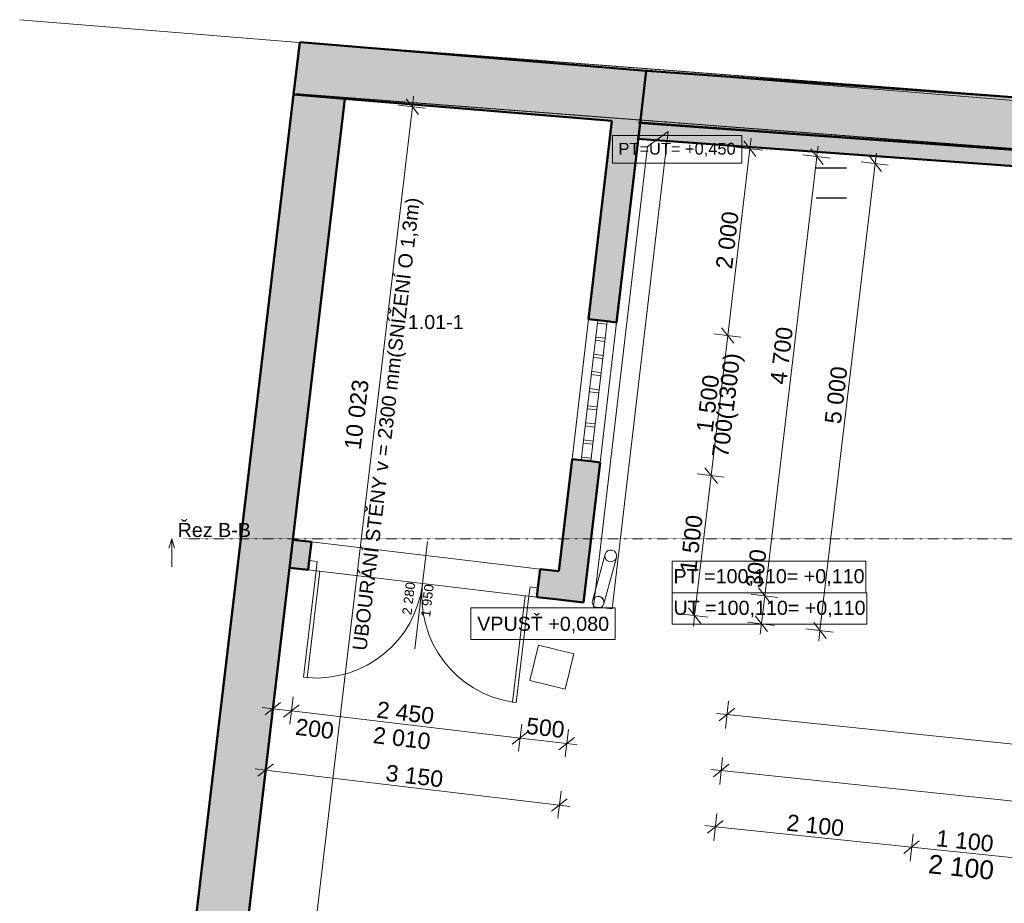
# Model space of a CAD drawing. Header units: millimetres. Extents: x -27561 to 3863, y -4271 to 20179.
# Tile 2 of 14: x -27561 to -17082, y 10676 to 20074. Entities that reach past the tile are written whole.
import ezdxf

# ---------------------------------------------------------------- set-up
doc = ezdxf.new("R2010")
doc.units = ezdxf.units.MM
doc.header["$MEASUREMENT"] = 0
doc.linetypes.add('Čerchovaná M', pattern=[4.5, 2.5, -0.85, 0.3, -0.85])
doc.linetypes.add('Čerchovaná S', pattern=[3.5, 1.5, -0.85, 0.3, -0.85])
for name, color, linetype in [('5._POHLED ZÁPADNÍ_2_2D prvky - obecné', 7, 'Continuous'), ('5._POHLED ZÁPADNÍ_2_Anotace - SP', 7, 'Continuous'), ('5._POHLED ZÁPADNÍ_2_Bourané_3D prvky fasada stavajici', 7, 'Continuous'), ('5._POHLED ZÁPADNÍ_2_Bourané_Konstrukce - krov', 7, 'Continuous'), ('5._POHLED ZÁPADNÍ_2_Bourané_Konstrukce - nosné', 7, 'Continuous'), ('5._POHLED ZÁPADNÍ_2_Bourané_Kóty - SP', 7, 'Continuous'), ('5._POHLED ZÁPADNÍ_2_Bourané_Otvory – Dveře', 7, 'Continuous'), ('5._POHLED ZÁPADNÍ_2_Bourané_Otvory – Okna', 7, 'Continuous'), ('5._POHLED ZÁPADNÍ_2_Bourané_Otvory – Značky dveří', 7, 'Continuous'), ('5._POHLED ZÁPADNÍ_2_Bourané_Výplně – Řezové', 7, 'Continuous'), ('5._POHLED ZÁPADNÍ_2_Konstrukce - nosné', 7, 'Continuous'), ('5._POHLED ZÁPADNÍ_2_Kóty - SP', 7, 'Continuous'), ('5._POHLED ZÁPADNÍ_2_Otvory – Značky dveří', 7, 'Continuous'), ('5._POHLED ZÁPADNÍ_2_Výplně – Řezové', 7, 'Continuous'), ('5._POHLED ZÁPADNÍ_2_Značky - řezy', 7, 'Continuous'), ('5._POHLED ZÁPADNÍ_2_Zóny', 7, 'Continuous')]:
    doc.layers.add(name, color=color, linetype=linetype)
doc.styles.add('GENEROVANÝ_STYL_1', font='txt')
doc.styles.add('GENEROVANÝ_STYL_2', font='txt')

msp = doc.modelspace()

# ---------------------------------------------------------------- hatches: boundary and pattern name
at = {"layer": '5._POHLED ZÁPADNÍ_2_Bourané_Výplně – Řezové', "linetype": 'Continuous', "lineweight": 0, "true_color": 0xd8d8cb}
for points in [[(-21258, 18997), (-21507, 16890), (-21209, 16855), (-20959, 18972)], [(-21824, 14207), (-21526, 14172), (-21385, 15365), (-21683, 15401)], [(-24653, 14543), (-24688, 14245), (-24490, 14222), (-24455, 14520)], [(-22022, 14231), (-22057, 13933), (-21859, 13909), (-21824, 14207)], [(-21824, 14207), (-21859, 13909), (-21561, 13874)], [(-21824, 14207), (-21561, 13874), (-21526, 14172)]]:
    msp.add_hatch(color=254, dxfattribs=at).paths.add_polyline_path(points)
at = {"layer": '5._POHLED ZÁPADNÍ_2_Výplně – Řezové', "linetype": 'Continuous', "lineweight": 13}
for points in [[(-24647, 19279), (-24099, 19233), (-24581, 19835)], [(-24647, 19279), (-24099, 19233), (-24581, 19835)], [(-24033, 19790), (-24581, 19835), (-24099, 19233)], [(-24099, 19233), (-21258, 18997), (-21192, 19554), (-24033, 19790)], [(-21258, 18997), (-20893, 19529), (-21192, 19554)], [(-21258, 18997), (-20959, 18972), (-20893, 19529)], [(-20973, 18977), (-11029, 18260), (-10989, 18818), (-20933, 19535)], [(-24647, 19279), (-25823, 9345), (-25276, 9280), (-24099, 19233)], [(-20989, 18806), (-11000, 18082), (-10987, 18257), (-20976, 18980)]]:
    msp.add_hatch(color=254, dxfattribs=at).paths.add_polyline_path(points)

# ---------------------------------------------------------------- linework, layer by layer
at = {"layer": '5._POHLED ZÁPADNÍ_2_2D prvky - obecné', "color": 8, "linetype": 'Continuous', "lineweight": 13}
for p, q in [((-11181, 18743), (-27561, 20074)), ((-24603, 19573), (-24582, 19832))]:
    msp.add_line(p, q, dxfattribs=at)
at = {"layer": '5._POHLED ZÁPADNÍ_2_Anotace - SP', "color": 154, "linetype": 'Continuous', "lineweight": 13}
for p, q in [((-19877, 18844), (-21252, 18844)), ((-21252, 18844), (-21252, 18547)), ((-19877, 18547), (-19877, 18844)), ((-21252, 18547), (-19877, 18547)), ((-18556, 14315), (-20617, 14315)), ((-20617, 14315), (-20617, 13979)), ((-18556, 13979), (-18556, 14315)), ((-20617, 13979), (-18556, 13979)), ((-18545, 13979), (-20617, 13979)), ((-20617, 13979), (-20617, 13643)), ((-18545, 13643), (-18545, 13979)), ((-21222, 13818), (-22758, 13818)), ((-22758, 13818), (-22758, 13482)), ((-21222, 13482), (-21222, 13818)), ((-20617, 13643), (-18545, 13643)), ((-22758, 13482), (-21222, 13482))]:
    msp.add_line(p, q, dxfattribs=at)
at = {"layer": '5._POHLED ZÁPADNÍ_2_Bourané_3D prvky fasada stavajici', "color": 42, "linetype": 'Continuous', "lineweight": 13, "true_color": 0xe4ad2c}
for p, q in [((-21465, 13894), (-21331, 14388)), ((-21211, 14355), (-21345, 13861))]:
    msp.add_line(p, q, dxfattribs=at)
at = {"layer": '5._POHLED ZÁPADNÍ_2_Bourané_3D prvky fasada stavajici', "color": 42, "linetype": 'Continuous', "lineweight": 13, "true_color": 0xe4ad2c, "flags": 128}
for points in [[(-21345, 13861, -1), (-21465, 13894, -1)], [(-21465, 13894, -1), (-21345, 13861, -1)], [(-21465, 13894, -1), (-21345, 13861, -1)]]:
    msp.add_lwpolyline(points, format="xyb", close=True, dxfattribs=at)
at = {"layer": '5._POHLED ZÁPADNÍ_2_Bourané_3D prvky fasada stavajici', "color": 42, "linetype": 'Continuous', "lineweight": 13, "true_color": 0xe4ad2c}
for centre, start, end in [((-21271, 14371), 164.8097, 344.8097), ((-21271, 14371), 164.8097, 344.8097), ((-21271, 14371), 344.8097, 164.8097), ((-21271, 14371), 344.8097, 164.8097), ((-21405, 13878), 344.8097, 164.8097), ((-21405, 13878), 164.8097, 344.8097)]:
    msp.add_arc(centre, 62.5, start, end, dxfattribs=at)
at = {"layer": '5._POHLED ZÁPADNÍ_2_Bourané_Konstrukce - krov', "color": 42, "linetype": 'Continuous', "lineweight": 13, "true_color": 0xe4ad2c, "flags": 128}
msp.add_lwpolyline([(-20879, 18725), (-21454, 13830), (-21255, 13807), (-20659, 18886)], close=True, dxfattribs=at)
at = {"layer": '5._POHLED ZÁPADNÍ_2_Bourané_Konstrukce - nosné', "color": 42, "linetype": 'Continuous', "lineweight": 50, "true_color": 0xe4ad2c}
for p, q in [((-21409, 16879), (-21507, 16890)), ((-21308, 16867), (-21409, 16879)), ((-21209, 16855), (-21308, 16867)), ((-21585, 15389), (-21683, 15401)), ((-21484, 15377), (-21585, 15389)), ((-21385, 15365), (-21484, 15377)), ((-24479, 14321), (-24455, 14520)), ((-24490, 14222), (-24479, 14321)), ((-22046, 14032), (-22022, 14231)), ((-22057, 13933), (-22046, 14032))]:
    msp.add_line(p, q, dxfattribs=at)
at = {"layer": '5._POHLED ZÁPADNÍ_2_Bourané_Konstrukce - nosné', "color": 42, "linetype": 'Čerchovaná M', "lineweight": 20, "true_color": 0xe4ad2c, "flags": 128}
for points in [[(-24647, 19279), (-25823, 9345)], [(-24647, 19279), (-25823, 9345)], [(-25276, 9280), (-24099, 19233)], [(-25276, 9280), (-24101, 19214)]]:
    msp.add_lwpolyline(points, dxfattribs=at)
at = {"layer": '5._POHLED ZÁPADNÍ_2_Bourané_Konstrukce - nosné', "color": 42, "linetype": 'Continuous', "lineweight": 50, "true_color": 0xe4ad2c, "flags": 128}
for points in [[(-21258, 18997), (-21507, 16890)], [(-21209, 16855), (-20959, 18972)], [(-21683, 15401), (-21824, 14207)], [(-21561, 13874), (-21385, 15365)], [(-24455, 14520), (-24653, 14543)], [(-24688, 14245), (-24490, 14222)], [(-21824, 14207), (-22022, 14231)], [(-22057, 13933), (-21859, 13909)], [(-21561, 13874), (-21859, 13909)]]:
    msp.add_lwpolyline(points, dxfattribs=at)
at = {"layer": '5._POHLED ZÁPADNÍ_2_Bourané_Kóty - SP', "color": 42, "linetype": 'Continuous', "lineweight": 20, "true_color": 0xe4ad2c}
for p, q in [((-23316, 19065), (-23447, 19232)), ((-23382, 19148), (-23369, 19260)), ((-24560, 9195), (-23382, 19148)), ((-23242, 19132), (-23531, 19166))]:
    msp.add_line(p, q, dxfattribs=at)
at = {"layer": '5._POHLED ZÁPADNÍ_2_Bourané_Kóty - SP', "color": 42, "linetype": 'Continuous', "lineweight": 13, "true_color": 0xe4ad2c}
for p, q in [((-19725, 18618), (-19856, 18784)), ((-19791, 18701), (-19777, 18813)), ((-20026, 16715), (-19791, 18701)), ((-19651, 18685), (-19939, 18719)), ((-19011, 18534), (-19142, 18700)), ((-19063, 18729), (-19077, 18617)), ((-18443, 18655), (-18456, 18543)), ((-19077, 18617), (-19632, 13947)), ((-19226, 18635), (-18937, 18600)), ((-18605, 18561), (-18317, 18527)), ((-18391, 18460), (-18522, 18627)), ((-18456, 18543), (-19044, 13577)), ((-20091, 16798), (-19960, 16632)), ((-20202, 15225), (-20026, 16715)), ((-19886, 16698), (-20175, 16733)), ((-20268, 15309), (-20136, 15142)), ((-20378, 13735), (-20202, 15225)), ((-20062, 15209), (-20351, 15243)), ((-19781, 13964), (-19492, 13930)), ((-19566, 13863), (-19697, 14030)), ((-19632, 13947), (-19667, 13649)), ((-20239, 13719), (-20527, 13753)), ((-20444, 13819), (-20313, 13652)), ((-20391, 13624), (-20378, 13735)), ((-19733, 13732), (-19601, 13565)), ((-19816, 13666), (-19527, 13632)), ((-19667, 13649), (-19680, 13537)), ((-19110, 13661), (-18978, 13494)), ((-19193, 13595), (-18905, 13561)), ((-19044, 13577), (-19057, 13466)), ((-24884, 12606), (-24849, 12894)), ((-24784, 12811), (-24950, 12680)), ((-24585, 12788), (-24752, 12656)), ((-24685, 12582), (-24651, 12871)), ((-20049, 12535), (-20019, 12824)), ((-24979, 12759), (-24867, 12745)), ((-24867, 12745), (-24669, 12722)), ((-24669, 12722), (-22236, 12433)), ((-20145, 12695), (-20033, 12684)), ((-19951, 12751), (-20116, 12617)), ((-20033, 12684), (-10687, 11711)), ((-22252, 12293), (-22218, 12582)), ((-22152, 12498), (-22319, 12367)), ((-21756, 12234), (-21721, 12523)), ((-22236, 12433), (-21739, 12374)), ((-21822, 12308), (-21656, 12439)), ((-21739, 12374), (-21627, 12360)), ((-24861, 12158), (-25028, 12027)), ((-24961, 11953), (-24927, 12241)), ((-20111, 11938), (-20081, 12227)), ((-25056, 12106), (-24945, 12092)), ((-24945, 12092), (-21817, 11721)), ((-20207, 12099), (-20095, 12087)), ((-20013, 12154), (-20178, 12020)), ((-20095, 12087), (-10749, 11114)), ((-21833, 11581), (-21799, 11870)), ((-21900, 11655), (-21733, 11786)), ((-21817, 11721), (-21705, 11707)), ((-20075, 11557), (-20240, 11423)), ((-20173, 11341), (-20143, 11630)), ((-20269, 11502), (-20157, 11490)), ((-20157, 11490), (-18069, 11273)), ((-17987, 11340), (-18151, 11206)), ((-18085, 11124), (-18054, 11413)), ((-18069, 11273), (-16975, 11159))]:
    msp.add_line(p, q, dxfattribs=at)
at = {"layer": '5._POHLED ZÁPADNÍ_2_Bourané_Otvory – Dveře', "color": 42, "linetype": 'Continuous', "lineweight": 13, "true_color": 0xe4ad2c}
for p, q in [((-24479, 14321), (-24455, 14520)), ((-24455, 14520), (-22022, 14231)), ((-24490, 14222), (-24479, 14321)), ((-24490, 14222), (-24479, 14321)), ((-24490, 14222), (-24479, 14321)), ((-24479, 14321), (-24394, 14311)), ((-24394, 14311), (-24406, 14212)), ((-24406, 14212), (-24540, 13080)), ((-24501, 13075), (-24366, 14207)), ((-24490, 14222), (-22057, 13933)), ((-24406, 14212), (-24490, 14222)), ((-24366, 14207), (-24406, 14212)), ((-22046, 14032), (-22022, 14231)), ((-22142, 13943), (-22130, 14042)), ((-22130, 14042), (-22046, 14032)), ((-22316, 12815), (-22182, 13947)), ((-22142, 13943), (-22276, 12811)), ((-22182, 13947), (-22142, 13943)), ((-22057, 13933), (-22142, 13943)), ((-22046, 14032), (-22057, 13933)), ((-22057, 13933), (-22046, 14032)), ((-22057, 13933), (-22046, 14032)), ((-24540, 13080), (-24501, 13075)), ((-22276, 12811), (-22316, 12815))]:
    msp.add_line(p, q, dxfattribs=at)
for centre, start, end in [((-24406, 14212), 265.232, 353.2224), ((-22142, 13943), 173.2224, 261.2128)]:
    msp.add_arc(centre, 1140, start, end, dxfattribs=at)
at = {"layer": '5._POHLED ZÁPADNÍ_2_Bourané_Otvory – Okna', "color": 42, "linetype": 'Continuous', "lineweight": 13, "true_color": 0xe4ad2c}
for p, q in [((-21507, 16890), (-21683, 15401)), ((-21409, 16879), (-21585, 15389)), ((-21409, 16879), (-21507, 16890)), ((-21308, 16867), (-21409, 16879)), ((-21308, 16867), (-21409, 16879)), ((-21308, 16867), (-21409, 16879)), ((-21308, 16867), (-21484, 15377)), ((-21312, 16834), (-21413, 16846)), ((-21312, 16834), (-21413, 16846)), ((-21209, 16855), (-21385, 15365)), ((-21209, 16855), (-21308, 16867)), ((-21334, 16652), (-21435, 16664)), ((-21330, 16685), (-21431, 16697)), ((-21355, 16469), (-21456, 16481)), ((-21351, 16503), (-21452, 16515)), ((-21377, 16287), (-21478, 16299)), ((-21373, 16321), (-21474, 16332)), ((-21394, 16138), (-21495, 16150)), ((-21398, 16105), (-21499, 16117)), ((-21420, 15923), (-21521, 15935)), ((-21416, 15956), (-21517, 15968)), ((-21441, 15741), (-21542, 15753)), ((-21437, 15774), (-21538, 15786)), ((-21463, 15559), (-21564, 15571)), ((-21459, 15592), (-21560, 15604)), ((-21480, 15410), (-21581, 15422)), ((-21585, 15389), (-21683, 15401)), ((-21484, 15377), (-21585, 15389)), ((-21484, 15377), (-21585, 15389)), ((-21385, 15365), (-21484, 15377))]:
    msp.add_line(p, q, dxfattribs=at)
at = {"layer": '5._POHLED ZÁPADNÍ_2_Bourané_Otvory – Značky dveří', "color": 42, "linetype": 'Continuous', "lineweight": 13, "true_color": 0xe4ad2c}
msp.add_line((-23357, 13382), (-23221, 14524), dxfattribs=at)
at = {"layer": '5._POHLED ZÁPADNÍ_2_Konstrukce - nosné', "color": 7, "linetype": 'Continuous', "lineweight": 50}
msp.add_line((-24647, 19279), (-24099, 19233), dxfattribs=at)
msp.add_line((-24647, 19279), (-24099, 19233), dxfattribs=at)
at = {"layer": '5._POHLED ZÁPADNÍ_2_Konstrukce - nosné', "color": 251, "linetype": 'Continuous', "lineweight": 13, "true_color": 0x6a6a6a}
msp.add_line((-20966, 18841), (-20981, 18842), dxfattribs=at)
at = {"layer": '5._POHLED ZÁPADNÍ_2_Konstrukce - nosné', "color": 1, "linetype": 'Continuous', "lineweight": 25}
for p, q in [((-18762, 18496), (-19083, 18496)), ((-18762, 18176), (-19083, 18176))]:
    msp.add_line(p, q, dxfattribs=at)
at = {"layer": '5._POHLED ZÁPADNÍ_2_Konstrukce - nosné', "color": 8, "linetype": 'Continuous', "lineweight": 20}
for p, q in [((-22040, 13421), (-22131, 13046)), ((-21664, 13330), (-22040, 13421)), ((-21755, 12954), (-21664, 13330)), ((-22131, 13046), (-21755, 12954))]:
    msp.add_line(p, q, dxfattribs=at)
at = {"layer": '5._POHLED ZÁPADNÍ_2_Konstrukce - nosné', "color": 7, "linetype": 'Continuous', "lineweight": 50, "flags": 128}
for points in [[(-24581, 19835), (-24647, 19279)], [(-24581, 19835), (-24647, 19279)], [(-20893, 19529), (-24581, 19835)], [(-20893, 19529), (-20959, 18972)], [(-10989, 18818), (-20933, 19535)], [(-24647, 19279), (-25823, 9345)], [(-25276, 9280), (-24099, 19233)], [(-24099, 19233), (-21258, 18997)], [(-10987, 18257), (-20976, 18980)], [(-20973, 18977), (-11029, 18260)], [(-20989, 18806), (-11000, 18082)]]:
    msp.add_lwpolyline(points, dxfattribs=at)
at = {"layer": '5._POHLED ZÁPADNÍ_2_Konstrukce - nosné', "color": 251, "linetype": 'Čerchovaná M', "lineweight": 20, "true_color": 0x6a6a6a, "flags": 128}
for points in [[(-10956, 18794), (-24581, 19835)], [(-24623, 19287), (-10998, 18246)]]:
    msp.add_lwpolyline(points, dxfattribs=at)
at = {"layer": '5._POHLED ZÁPADNÍ_2_Značky - řezy', "color": 154, "linetype": 'Continuous', "lineweight": 13}
for p, q in [((-25972, 14454), (-25942, 14554)), ((-25942, 14554), (-25942, 14254)), ((-25912, 14454), (-25942, 14554))]:
    msp.add_line(p, q, dxfattribs=at)
at = {"layer": '5._POHLED ZÁPADNÍ_2_Značky - řezy', "color": 154, "linetype": 'Čerchovaná S', "lineweight": 13}
msp.add_line((-25822, 14554), (-2556, 14554), dxfattribs=at)

# ---------------------------------------------------------------- texts
at = {"layer": '5._POHLED ZÁPADNÍ_2_Anotace - SP', "color": 154, "linetype": 'Continuous', "lineweight": 13, "attachment_point": 5, "style": 'GENEROVANÝ_STYL_1'}
for s, insert, char_height in [('\\A1;{\\pqc;\\fArial|b0|i0|c238|p38;PT=UT= +0,\\fArial|b0|i0|c238|p38;45\\fArial|b0|i0|c238|p38;0 }', (-20565, 18690), 125), ('\\A1;{\\pqc;\\fArial|b0|i0|c238|p38;PT =100,110=\\fArial|b0|i0|c238|p38; \\fArial|b0|i0|c238|p38;+0,110}', (-19586, 14141), 150), ('\\A1;{\\pqc;\\fArial|b0|i0|c238|p38;UT\\fArial|b0|i0|c238|p38; =100,110=\\fArial|b0|i0|c238|p38; \\fArial|b0|i0|c238|p38;+0,110}', (-19581, 13805), 150), ('\\A1;{\\pqc;\\fArial|b0|i0|c238|p38;VPUSŤ +0,0\\fArial|b0|i0|c238|p38;8\\fArial|b0|i0|c238|p38;0 }', (-21990, 13635), 150)]:
    msp.add_mtext(s, dxfattribs=dict(at, insert=insert, char_height=char_height))
at = {"layer": '5._POHLED ZÁPADNÍ_2_Kóty - SP', "color": 42, "linetype": 'Continuous', "lineweight": 13, "true_color": 0xe4ad2c, "attachment_point": 2, "style": 'GENEROVANÝ_STYL_2'}
for s, insert, char_height, rotation in [('\\A1;{\\pqc;\\fArial|b0|i0|c0|p38;UBOURÁNÍ STĚNY v = 2300 mm\\fArial|b0|i0|c0|p38;(SNÍŽENÍ O 1,3m)\\fArial|b0|i0|c0|p38; }', (-23735, 15782), 150, 83.2507), ('\\A1;{\\pqc;\\fArial|b0|i0|c0|p38;2 \\fArial|b0|i0|c0|p38;0\\fArial|b0|i0|c0|p38;10}', (-23484, 12519), 175, 353.2224), ('\\A1;{\\pqc;\\fArial|b0|i0|c0|p38;2 100}', (-17531, 11160), 200, 354.0173)]:
    msp.add_mtext(s, dxfattribs=dict(at, insert=insert, char_height=char_height, rotation=rotation))
at = {"layer": '5._POHLED ZÁPADNÍ_2_Kóty - SP', "color": 42, "linetype": 'Continuous', "lineweight": 13, "true_color": 0xe4ad2c, "char_height": 175, "attachment_point": 7, "style": 'GENEROVANÝ_STYL_2'}
for s, insert, width, rotation in [('\\A1;{\\pql;\\fArial|b0|i0|c0|p38;2\xa0000}', (-19978, 17415), 598.4, 83.2507), ('\\A1;{\\pql;\\fArial|b0|i0|c0|p38;4 700}', (-19401, 16187), 598.4, 83.2224), ('\\A1;{\\pql;\\fArial|b0|i0|c0|p38;700(1300)}', (-19969, 15404), 1089.6, 83.2507), ('\\A1;{\\pql;\\fArial|b0|i0|c0|p38;5 000}', (-18820, 15767), 598.4, 83.2507), ('\\A1;{\\pql;\\fArial|b0|i0|c0|p38;1\xa0500}', (-20184, 15677), 598.4, 83.2507), ('\\A1;{\\pql;\\fArial|b0|i0|c0|p38;10\xa0023}', (-23931, 15492), 731.2, 83.2507), ('\\A1;{\\pql;\\fArial|b0|i0|c0|p38;1\xa0500}', (-20360, 14187), 598.4, 83.2507), ('\\A1;{\\pql;\\fArial|b0|i0|c0|p38;300}', (-19658, 14025), 398.4, 83.2224), ('\\A1;{\\pql;\\fArial|b0|i0|c0|p38;2\xa0450}', (-23770, 12650), 598.4, 353.2224), ('\\A1;{\\pql;\\fArial|b0|i0|c0|p38;200}', (-24635, 12467), 398.4, 353.2224), ('\\A1;{\\pql;\\fArial|b0|i0|c0|p38;500}', (-22179, 12478), 398.4, 353.2224), ('\\A1;{\\pql;\\fArial|b0|i0|c0|p38;3\xa0150}', (-23674, 11977), 598.4, 353.2224), ('\\A1;{\\pql;\\fArial|b0|i0|c0|p38;2\xa0100}', (-19407, 11447), 598.4, 354.0578), ('\\A1;{\\pql;\\fArial|b0|i0|c0|p38;1\xa0100}', (-17816, 11282), 598.4, 354.0578)]:
    msp.add_mtext(s, dxfattribs=dict(at, insert=insert, width=width, rotation=rotation))
at = {"layer": '5._POHLED ZÁPADNÍ_2_Otvory – Značky dveří', "color": 42, "linetype": 'Continuous', "lineweight": 13, "true_color": 0xe4ad2c, "char_height": 100, "attachment_point": 7, "rotation": 83.2224, "style": 'GENEROVANÝ_STYL_1'}
for s, insert in [('\\A1;{\\pql;\\pt0;\\fArial|b0|i0|c238|p38;2\xa0280\\fArial|b0|i0|c238|p38;\\A1{\\H.66x;\\S^  ;}\\fArial|b0|i0|c238|p38;\\fArial|b0|i0|c238|p38;}', (-23363, 13735)), ('\\A1;{\\pql;\\pt0;\\fArial|b0|i0|c238|p38;1\xa0950\\fArial|b0|i0|c238|p38;\\A1{\\H.66x;\\S^  ;}\\fArial|b0|i0|c238|p38;\\fArial|b0|i0|c238|p38;}', (-23165, 13712))]:
    msp.add_mtext(s, dxfattribs=dict(at, insert=insert))
at = {"layer": '5._POHLED ZÁPADNÍ_2_Značky - řezy', "color": 154, "linetype": 'Continuous', "lineweight": 13, "insert": (-25100, 14569), "char_height": 150, "attachment_point": 9, "style": 'GENEROVANÝ_STYL_2'}
msp.add_mtext('\\A1;{\\pqr;\\pt0;\\fArial|b0|i0|c0|p38;Řez B-B}', dxfattribs=at)
at = {"layer": '5._POHLED ZÁPADNÍ_2_Zóny', "color": 42, "linetype": 'Continuous', "lineweight": 13, "true_color": 0xe4ad2c, "insert": (-23133, 16933), "char_height": 150, "attachment_point": 2, "style": 'GENEROVANÝ_STYL_1'}
msp.add_mtext('\\A1;{\\pqc;\\pt0;\\fArial|b0|i0|c238|p38;1.01-1}', dxfattribs=at)

doc.saveas('drawing.dxf')
